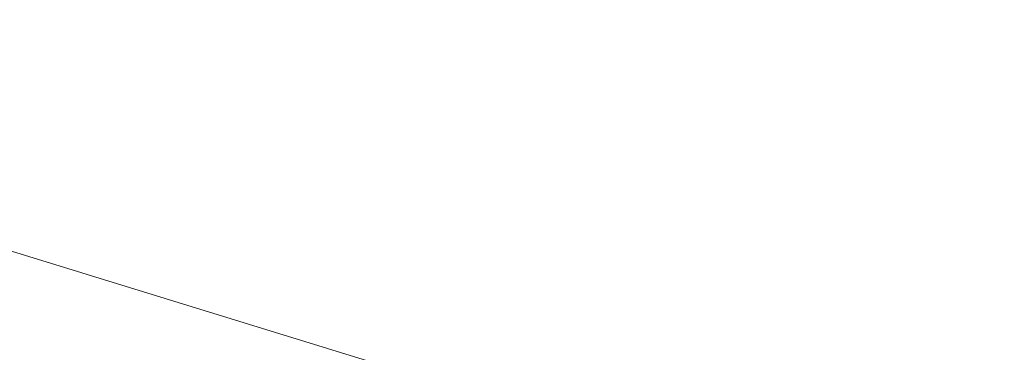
# Model space of a CAD drawing. Header units: millimetres. Extents: x -2220 to 52371, y -4077 to 6953.
# Tile 23 of 256: x -828 to 582, y 455 to 931. Entities that reach past the tile are written whole.
import ezdxf

# ---------------------------------------------------------------- set-up
doc = ezdxf.new("R2010")
doc.units = ezdxf.units.MM
doc.header["$MEASUREMENT"] = 0
doc.linetypes.add('Wipeout_Contour', pattern=[1000, 0, -1000])
doc.layers.add('Nuevo_08_E_Envans secs', color=7, linetype='Continuous')
doc.layers.add('Nuevo_08_E_Envans secs_Pluma_Nº__47', color=7, linetype='Continuous', lineweight=20)

# ---------------------------------------------------------------- blocks, each defined once
blk = doc.blocks.new('Elem Sección_68_1')
at = {"color": 254, "linetype": 'Wipeout_Contour', "lineweight": 0, "ltscale": 15391.489006}
blk.add_wipeout([(-1466.2, 1731.2), (-1471.4, 1721.5), (2509.2, 499.9), (2514.3, 509.6), (1783.3, 734), (1340.4, 869.9), (-1397.3, 1710.1)], dxfattribs=at).dxf.layer = 'Nuevo_08_E_Envans secs'
at = {"color": 254, "linetype": 'Wipeout_Contour', "lineweight": 0, "ltscale": 11922.521795}
blk.add_wipeout([(-1484.2, 1725.4), (-1489.3, 1715.7), (2504, 490.2), (2509.2, 499.9), (-1471.4, 1721.5)], dxfattribs=at).dxf.layer = 'Nuevo_08_E_Envans secs'
at = {"color": 254, "linetype": 'Wipeout_Contour', "lineweight": 0, "ltscale": 9665.153521}
blk.add_wipeout([(-1510.4, 1716.9), (-1512.8, 1712.4), (2499.3, 481.2), (2501.6, 485.7)], dxfattribs=at).dxf.layer = 'Nuevo_08_E_Envans secs'
at = {"layer": 'Nuevo_08_E_Envans secs_Pluma_Nº__47', "color": 7, "linetype": 'Continuous', "lineweight": 20}
blk.add_line((-1512.8, 805.8), (2499.3, -425.4), dxfattribs=at)

msp = doc.modelspace()

# ---------------------------------------------------------------- block references
at = {"layer": 'Nuevo_08_E_Envans secs', "lineweight": 0}
msp.add_blockref('Elem Sección_68_1', (0, 0), dxfattribs=at)

doc.saveas('drawing.dxf')
